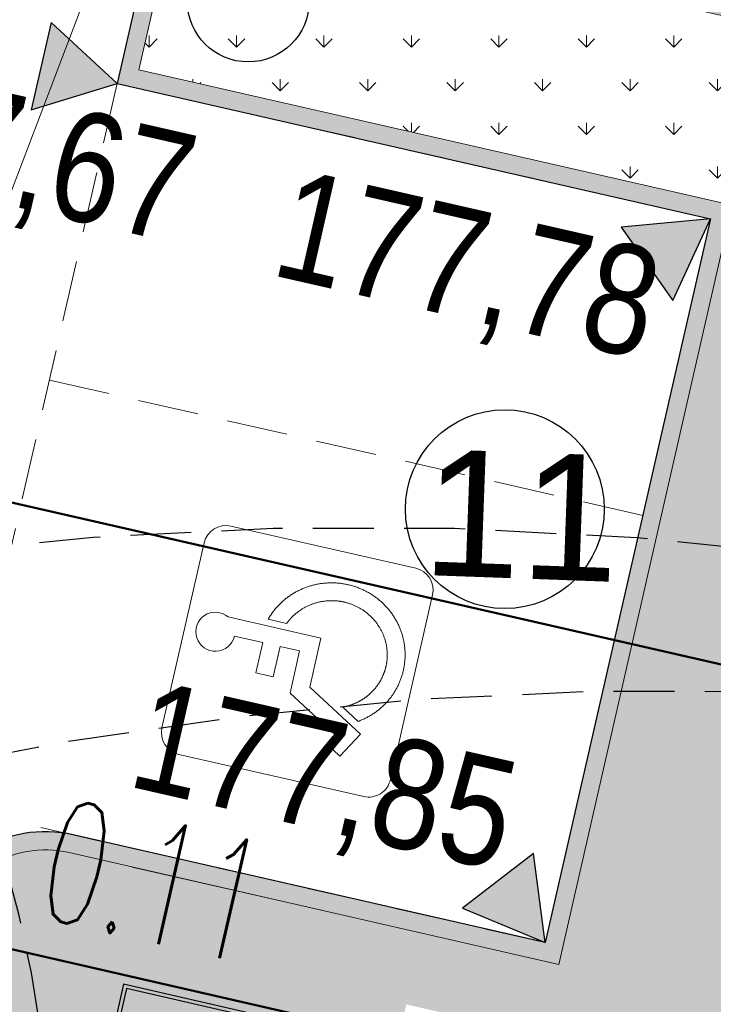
# Model space of a CAD drawing. Header units: metres. Extents: x 964 to 7125, y -212 to 9570.
# Tile 36 of 185: x 1678.5 to 1684.2, y 259.39 to 267.48. Entities that reach past the tile are written whole.
import ezdxf
from ezdxf import colors
from ezdxf.entities.mleader import LeaderData, LeaderLine
from ezdxf.enums import TextEntityAlignment as Align
from ezdxf.math import Vec2, Vec3

# ---------------------------------------------------------------- set-up
doc = ezdxf.new("R2010")
doc.units = ezdxf.units.M
for name, pattern in [('CIĄGłA', [0]), ('DASH', [0.75, 0.5, -0.25]), ('HIDDEN', [0.375, 0.25, -0.125])]:
    doc.linetypes.add(name, pattern=pattern)
for name, color, linetype, lineweight in [('- AGP-1_OPISY', 7, 'Continuous', 13), ('AGP1_HATCH', 7, 'Continuous', 5), ('AGP1_KRAWEZNIKI', 250, 'Continuous', 30), ('AGP1_KRAWEZNIKI GRUBOŚCI', 7, 'Continuous', 15), ('AGP1_KRAWEZNIKI NOWE', 7, 'Continuous', 30), ('AGP1_OPISY', 7, 'Continuous', 13), ('IS-KD-czysta', 92, 'Continuous', 50), ('IS-KD-opis', 96, 'Continuous', 30), ('IS-KD-opis-rzedne', 96, 'Continuous', 30), ('IS-W-armatura', 160, 'Continuous', 30), ('MIEJCA PARKINGOWE', 7, 'Continuous', 9)]:
    doc.layers.add(name, color=color, linetype=linetype, lineweight=lineweight)
doc.layers.add('ZP_strefy oddziaływania', color=8, linetype='HIDDEN')
doc.layers.add('zz-odwodnienie', color=5, linetype='Continuous')
doc.styles.add('ARIAL', font='arial.ttf')
doc.styles.add('IS-0.6', font='simplex.shx', dxfattribs={"width": 0.6})
doc.styles.get("Standard").update_dxf_attribs({"font": 'arial.ttf'})
pattern_1 = [(90, (-261.6057629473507, 0), (-0.3592102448, 0.3592102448), [0.09525, -0.6231704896]), (45, (-261.6057629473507, 0), (-0.3592102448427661, 0.3592102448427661), [0.09525, -0.41275]), (135, (-261.6057629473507, 0), (-0.3592102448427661, -0.3592102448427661), [0.09525, -0.41275])]

# ---------------------------------------------------------------- blocks, each defined once
blk = doc.blocks.new('d_rzędna')
at = {"layer": 'zz-odwodnienie'}
blk.add_hatch(color=0, dxfattribs=at).paths.add_polyline_path([(0, 0), (0.3686594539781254, 0.6385369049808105), (-0.3686594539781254, 0.6385369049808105)])
at = {"layer": 'zz-odwodnienie', "color": 0}
for p, q in [((-0.3686594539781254, 0.6385369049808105), (0, 0)), ((0.3686594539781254, 0.6385369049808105), (-0.3686594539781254, 0.6385369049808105)), ((-0.3686594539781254, 0.6385369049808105), (0, 0)), ((0.3686594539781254, 0.6385369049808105), (-0.3686594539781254, 0.6385369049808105)), ((0, 0), (0.3686594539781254, 0.6385369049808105)), ((0, 0), (0.3686594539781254, 0.6385369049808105))]:
    blk.add_line(p, q, dxfattribs=at)
blk = doc.blocks.new('A$C1568745C')
at = {"color": 0, "linetype": 'Continuous', "lineweight": -2}
for p, q in [((-4.656612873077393e-10, 1.000000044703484), (-0.3535534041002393, 0.6464466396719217)), ((4.656612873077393e-10, 0.5000000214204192), (-4.656612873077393e-10, 1.000000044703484)), ((-4.656612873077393e-10, 1.000000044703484), (0.3535534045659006, 0.6464466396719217))]:
    blk.add_line(p, q, dxfattribs=at)
blk.add_circle((0, 0), 0.5000000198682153, dxfattribs=at)
blk = doc.blocks.new('IS-opis-studni-P-0.6')
at = {"color": 0, "linetype": 'Continuous', "lineweight": 15, "transparency": 16777216}
blk.add_line((0, 0), (3.5, 0), dxfattribs=at)
at = {"color": 0, "linetype": 'Continuous', "lineweight": -2, "transparency": 16777216, "style": 'IS-0.6', "width": 0.6}
for p in [(1.75, 0.25), (1.75, -1.25), (1.75, -2.5)]:
    blk.add_attdef('000,00', text='', height=1, dxfattribs=at).set_placement(p, align=Align.CENTER)
blk.add_attdef('S0', text='', height=1.25, dxfattribs=at).set_placement((3.75, 0), align=Align.MIDDLE_LEFT)
blk = doc.blocks.new('_None', base_point=(2.5, 0))

msp = doc.modelspace()

# ---------------------------------------------------------------- hatches: boundary and pattern name
at = {"layer": 'AGP1_HATCH', "transparency": 33554625}
h = msp.add_hatch(dxfattribs=at)
h.set_pattern_fill('GRASS', color=8, scale=0.02)
h.set_pattern_definition(pattern_1)
edge = h.paths.add_edge_path()
edge.add_line((1656.421609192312, 281.1750997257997), (1656.12732490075, 280.1037389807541))
edge.add_arc((1693.613011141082, 442.3996465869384), 166.5687194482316, 256.9943948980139, 258.1500133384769)
edge.add_line((1659.408129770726, 279.380738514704), (1659.687923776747, 279.3204852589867))
edge.add_line((1659.687923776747, 279.3204852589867), (1659.805812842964, 279.8679188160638))
edge.add_line((1659.805812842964, 279.8679188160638), (1661.428610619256, 279.5184515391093))
edge.add_line((1661.428610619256, 279.5184515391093), (1661.310721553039, 278.9710179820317))
edge.add_line((1661.310721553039, 278.9710179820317), (1671.858992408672, 276.6994623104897))
edge.add_line((1671.858992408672, 276.6994623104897), (1672.890124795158, 277.4314030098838))
edge.add_line((1672.890124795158, 277.4314030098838), (1656.421609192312, 281.1750997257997))
edge = h.paths.add_edge_path()
edge.add_line((1672.890124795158, 277.4314030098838), (1671.858992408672, 276.6994623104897))
edge.add_line((1671.858992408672, 276.6994623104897), (1700.067020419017, 270.6249021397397))
edge.add_arc((1697.571881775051, 261.9819229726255), 8.995932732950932, -9.899978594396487, 73.89711847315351, ccw=False)
edge.add_line((1706.433859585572, 260.4352636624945), (1699.674548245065, 230.8202579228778))
edge.add_line((1699.674548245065, 230.8202579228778), (1699.038714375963, 230.9653696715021))
edge.add_line((1699.038714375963, 230.9653696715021), (1697.659528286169, 224.9226379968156))
edge.add_line((1697.659528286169, 224.9226379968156), (1693.427565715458, 225.8885363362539))
edge.add_line((1693.427565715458, 225.8885363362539), (1694.802276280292, 231.9116583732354))
edge.add_line((1694.802276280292, 231.9116583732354), (1691.417076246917, 230.9890328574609))
edge.add_line((1691.417076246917, 230.9890328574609), (1687.619809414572, 231.8557167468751))
edge.add_line((1687.619809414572, 231.8557167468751), (1687.208875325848, 230.0552605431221))
edge.add_line((1687.208875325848, 230.0552605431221), (1682.488514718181, 231.1293036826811))
edge.add_line((1682.488514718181, 231.1293036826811), (1682.900170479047, 232.9329218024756))
edge.add_line((1682.900170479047, 232.9329218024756), (1676.827230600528, 234.319002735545))
edge.add_line((1676.827230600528, 234.319002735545), (1675.092447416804, 235.4907377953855))
edge.add_arc((1674.59275734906, 234.8031445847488), 0.8499850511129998, 53.99321822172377, 167.1431079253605)
edge.add_line((1673.764082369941, 234.992280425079), (1672.473484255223, 229.3376865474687))
edge.add_line((1672.473484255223, 229.3376865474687), (1668.330036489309, 230.2833823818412))
edge.add_line((1668.330036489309, 230.2833823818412), (1668.697188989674, 231.8920150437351))
edge.add_line((1668.697188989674, 231.8920150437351), (1649.540477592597, 236.2643211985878))
edge.add_line((1649.540477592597, 236.2643211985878), (1649.540154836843, 236.2643948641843))
edge.add_line((1649.540154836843, 236.2643948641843), (1649.974062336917, 238.1655061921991))
edge.add_line((1649.974062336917, 238.1655061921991), (1646.074028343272, 239.0556455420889))
edge.add_line((1646.074028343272, 239.0556455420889), (1646.786081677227, 242.1754179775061))
edge.add_line((1646.786081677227, 242.1754179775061), (1651.996839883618, 262.8037986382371))
edge.add_arc((1649.233634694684, 263.5017936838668), 2.849999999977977, 345.8234528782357, 357.692915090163)
edge.add_line((1652.081324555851, 263.3870659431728), (1652.175551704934, 265.7259047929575))
edge.add_line((1652.175551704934, 265.7259047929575), (1643.651609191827, 234.6850997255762))
edge.add_line((1643.651609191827, 234.6850997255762), (1698.061609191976, 222.3150997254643))
edge.add_line((1698.061609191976, 222.3150997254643), (1709.121609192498, 269.1950997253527))
edge.add_line((1709.121609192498, 269.1950997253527), (1672.890124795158, 277.4314030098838))
at = {"layer": 'AGP1_HATCH', "transparency": 33554477}
h = msp.add_hatch(color=8, dxfattribs=at)
h.dxf.hatch_style = 1
h.paths.add_polyline_path([(1681.679460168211, 259.3846310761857), (1697.034582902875, 255.8799613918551), (1694.241082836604, 243.6407100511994), (1678.885967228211, 247.1454113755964)], flags=16)
edge = h.paths.add_edge_path(flags=16)
edge.add_line((1685.185346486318, 266.4311739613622), (1685.040709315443, 265.797470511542))
edge.add_line((1685.040709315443, 265.797470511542), (1679.483617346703, 267.0658272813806))
edge.add_line((1679.483617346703, 267.0658272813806), (1679.628254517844, 267.6995307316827))
edge.add_arc((1680.456943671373, 267.5103898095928), 0.8500000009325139, 77.14298656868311, 167.1429865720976, ccw=False)
edge.add_line((1680.646084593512, 268.3390789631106), (1684.545798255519, 267.449004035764))
edge.add_arc((1684.356657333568, 266.62031488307), 0.8500000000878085, -12.857013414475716, 77.14298656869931, ccw=False)
edge = h.paths.add_edge_path()
edge.add_line((1698.17639700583, 256.3886637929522), (1688.505109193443, 258.5960247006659))
edge.add_line((1688.505109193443, 258.5960247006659), (1688.983524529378, 260.6921210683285))
edge.add_line((1688.983524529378, 260.6921210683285), (1693.438948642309, 259.675210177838))
edge.add_line((1693.438948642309, 259.675210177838), (1694.663688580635, 265.0732275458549))
edge.add_arc((1694.414363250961, 264.1511328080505), 0.9552077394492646, 74.86959213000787, 168.3871311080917)
edge.add_line((1693.478708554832, 264.3434141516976), (1692.630909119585, 260.6289252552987))
edge.add_line((1692.630909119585, 260.6289252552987), (1684.441510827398, 262.4980825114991))
edge.add_line((1684.441510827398, 262.4980825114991), (1685.331585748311, 266.3977961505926))
edge.add_arc((1684.356657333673, 266.6203148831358), 1.000000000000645, 347.1429865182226, 437.1429865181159)
edge.add_line((1684.579176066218, 267.5952432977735), (1680.679462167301, 268.4853182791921))
edge.add_arc((1680.456943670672, 267.5103898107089), 1.000000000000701, 77.1430003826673, 167.1429865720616)
edge.add_line((1679.482015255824, 267.732908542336), (1679.304000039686, 266.9529658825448))
edge.add_line((1679.304000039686, 266.9529658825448), (1684.178626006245, 265.8403759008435))
edge.add_line((1684.178626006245, 265.8403759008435), (1682.821279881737, 259.8933084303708))
edge.add_line((1682.821279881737, 259.8933084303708), (1678.937735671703, 260.7796816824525))
edge.add_arc((1678.715134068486, 259.7827054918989), 1.021524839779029, 77.41362849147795, 166.3037866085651)
edge.add_line((1677.72265652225, 260.0245759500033), (1675.690284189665, 251.1200781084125))
edge.add_arc((1679.595507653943, 250.0981039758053), 4.03673152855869, 165.3349000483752, 256.6501541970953)
edge.add_line((1678.663441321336, 246.1704515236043), (1693.05116376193, 242.886582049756))
edge.add_arc((1693.490240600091, 244.8367181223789), 1.998954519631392, 257.3113330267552, 345.5301534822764)
edge.add_line((1695.425786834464, 244.3372384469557), (1698.17639700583, 256.3886637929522))
at = {"layer": 'AGP1_HATCH', "transparency": 33554625}
h = msp.add_hatch(dxfattribs=at)
h.set_pattern_fill('GRASS', color=8, scale=0.02)
h.set_pattern_definition(pattern_1)
h.paths.add_polyline_path([(1684.545798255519, 267.4490040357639), (1680.646084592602, 268.3390789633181, 0.4142135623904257), (1679.628254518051, 267.6995307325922), (1679.483617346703, 267.0658272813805), (1684.358259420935, 265.9532336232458), (1685.040709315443, 265.7974705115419), (1685.185346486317, 266.4311739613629, 0.4142135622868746)])

# ---------------------------------------------------------------- linework, layer by layer
at = {"layer": '- AGP-1_OPISY', "color": 8, "linetype": 'CIĄGłA', "lineweight": 0}
msp.add_lwpolyline([(1685.153570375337, 265.6178535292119), (1685.153570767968, 265.6178534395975), (1685.331585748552, 266.3977961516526, 0.4142135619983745), (1684.579176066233, 267.5952432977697), (1680.679462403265, 268.4853182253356, 0.4142135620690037), (1679.482015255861, 267.7329085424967), (1679.304000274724, 266.9529658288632), (1684.178644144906, 265.8403717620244)], format="xyb", dxfattribs=at)
msp.add_lwpolyline([(1679.483617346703, 267.0658272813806), (1685.040709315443, 265.7974705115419), (1685.185346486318, 266.4311739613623, 0.4142135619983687), (1684.545798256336, 267.4490040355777), (1680.646084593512, 268.3390789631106, 0.4142135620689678), (1679.628254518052, 267.6995307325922)], format="xyb", close=True, dxfattribs=at)
at = {"color": 8, "linetype": 'CIĄGłA', "lineweight": 0}
for points in [[(1681.01767315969, 260.3049887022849), (1679.461780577, 260.6601098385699)], [(1680.984295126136, 260.1587494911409), (1679.428402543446, 260.5138706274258)]]:
    msp.add_lwpolyline(points, dxfattribs=at)
at = {"color": 8}
for points in [[(1679.246918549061, 259.0630663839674), (1680.270593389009, 258.8294217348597), (1680.381852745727, 259.3168859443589), (1679.358177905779, 259.5505305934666)], [(1679.282841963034, 259.0856386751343), (1680.248021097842, 258.8653451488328), (1680.345929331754, 259.2943136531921), (1679.380750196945, 259.5146071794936)]]:
    msp.add_lwpolyline(points, close=True, dxfattribs=at)
at = {"layer": 'AGP1_KRAWEZNIKI', "color": 8, "lineweight": 9}
for p, q in [((1681.758018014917, 262.9692591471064), (1680.239180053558, 263.3159237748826)), ((1679.67304453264, 261.659183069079), (1680.019709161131, 263.1780210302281)), ((1681.895920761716, 262.7497882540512), (1681.549256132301, 261.2309502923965)), ((1680.215634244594, 262.5693159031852), (1680.978412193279, 262.395216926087)), ((1680.545427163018, 262.5504415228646), (1680.69710814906, 262.515821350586)), ((1680.267794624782, 262.4117141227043), (1680.500087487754, 262.3586948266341)), ((1680.500087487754, 262.3586948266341), (1680.442989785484, 262.1085332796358)), ((1680.978412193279, 262.395216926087), (1680.886648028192, 261.9931715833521)), ((1680.643036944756, 262.3260675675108), (1680.585939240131, 262.0759060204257)), ((1680.643036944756, 262.3260675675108), (1680.803855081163, 262.289361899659)), ((1680.803855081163, 262.289361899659), (1680.724861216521, 261.9432669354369)), ((1680.442989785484, 262.1085332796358), (1680.585939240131, 262.0759060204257)), ((1681.095934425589, 261.5989614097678), (1680.724861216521, 261.9432669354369)), ((1680.886648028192, 261.9931715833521), (1681.303149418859, 261.606714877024)), ((1681.15903214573, 261.8279452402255), (1681.284988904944, 261.7110744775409)), ((1681.303149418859, 261.606714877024), (1681.134853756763, 261.4253352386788)), ((1681.027369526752, 261.5250660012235), (1681.095934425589, 261.5989614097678)), ((1681.134853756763, 261.4253352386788), (1681.027369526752, 261.5250660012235)), ((1681.329785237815, 261.0930475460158), (1679.81094727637, 261.4397121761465))]:
    msp.add_line(p, q, dxfattribs=at)
at = {"layer": 'AGP1_KRAWEZNIKI', "color": 8, "lineweight": 9, "elevation": -0.002315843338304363}
for points in [[(1680.545427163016, 262.5504415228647), (1680.54935716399, 262.5572422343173), (1680.553379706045, 262.5639903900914), (1680.557494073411, 262.5706847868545), (1680.56169953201, 262.5773242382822), (1680.565995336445, 262.5839075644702), (1680.570380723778, 262.590433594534), (1680.574854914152, 262.5969011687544), (1680.579417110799, 262.6033091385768), (1680.584066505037, 262.6096563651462), (1680.588802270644, 262.6159417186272), (1680.593623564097, 262.6221640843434), (1680.598529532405, 262.6283223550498), (1680.603519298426, 262.6344154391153), (1680.608591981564, 262.640442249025), (1680.61374667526, 262.6464017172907), (1680.618982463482, 262.6522927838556), (1680.624298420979, 262.6581144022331), (1680.629693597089, 262.6638655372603), (1680.635167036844, 262.6695451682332), (1680.640717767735, 262.6751522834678), (1680.646344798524, 262.6806858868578), (1680.652047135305, 262.6861449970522), (1680.657823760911, 262.691528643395), (1680.663673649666, 262.6968358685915), (1680.669595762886, 262.7020657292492), (1680.675589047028, 262.7072172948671), (1680.68165243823, 262.7122896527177), (1680.687784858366, 262.717281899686), (1680.693985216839, 262.722193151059), (1680.70025241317, 262.7270225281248), (1680.706585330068, 262.7317691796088), (1680.712982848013, 262.7364322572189), (1680.719443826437, 262.7410109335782), (1680.725967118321, 262.7455043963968), (1680.732551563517, 262.7499118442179), (1680.739195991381, 262.7542324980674), (1680.74589922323, 262.7584655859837), (1680.752660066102, 262.7626103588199), (1680.759477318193, 262.7666660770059), (1680.766349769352, 262.7706320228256), (1680.773276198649, 262.7745074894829), (1680.780255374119, 262.7782917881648), (1680.787286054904, 262.7819842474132), (1680.794366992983, 262.7855842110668), (1680.801496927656, 262.789091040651), (1680.808674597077, 262.7925041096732), (1680.815898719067, 262.7958228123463), (1680.823168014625, 262.7990465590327), (1680.830481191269, 262.8021747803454), (1680.837836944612, 262.8052069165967), (1680.845233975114, 262.8081424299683), (1680.852670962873, 262.8109807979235), (1680.860146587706, 262.8137215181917), (1680.867659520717, 262.8163641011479), (1680.875208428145, 262.8189080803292), (1680.882791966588, 262.821353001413), (1680.890408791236, 262.823698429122), (1680.898057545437, 262.8259439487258), (1680.905736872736, 262.8280891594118), (1680.913445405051, 262.8301336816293), (1680.921181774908, 262.8320771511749), (1680.928944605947, 262.8339192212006), (1680.936732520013, 262.8356595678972), (1680.944544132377, 262.8372978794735), (1680.952378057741, 262.8388338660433), (1680.960232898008, 262.8402672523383), (1680.968107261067, 262.8415977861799), (1680.97599974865, 262.8428252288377), (1680.983908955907, 262.8439493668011), (1680.991833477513, 262.844969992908), (1680.999771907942, 262.8458869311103), (1681.007722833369, 262.8467000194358), (1681.015684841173, 262.8474091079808), (1681.023656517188, 262.84801407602), (1681.031636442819, 262.8485148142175), (1681.039623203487, 262.8489112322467), (1681.047615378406, 262.8492032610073), (1681.055611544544, 262.8493908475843), (1681.063610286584, 262.8494739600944), (1681.071610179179, 262.8494525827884), (1681.079609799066, 262.8493267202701), (1681.087607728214, 262.8490963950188), (1681.095602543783, 262.8487616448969), (1681.103592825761, 262.8483225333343), (1681.111577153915, 262.8477791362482), (1681.119554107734, 262.847131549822), (1681.127522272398, 262.8463798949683), (1681.1354802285, 262.8455242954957), (1681.143426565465, 262.844564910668), (1681.151359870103, 262.8435019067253), (1681.159278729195, 262.8423354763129), (1681.167181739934, 262.8410658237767), (1681.175067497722, 262.8396931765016), (1681.182934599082, 262.8382177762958), (1681.190781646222, 262.8366398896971), (1681.198607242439, 262.8349597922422), (1681.206410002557, 262.8331777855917), (1681.214188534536, 262.8312941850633), (1681.221941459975, 262.8293093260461), (1681.229667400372, 262.8272235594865), (1681.237364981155, 262.8250372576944), (1681.245032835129, 262.822750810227), (1681.252669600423, 262.8203646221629), (1681.260273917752, 262.8178791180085), (1681.26784443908, 262.8152947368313), (1681.275379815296, 262.8126119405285), (1681.28287871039, 262.8098312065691), (1681.290339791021, 262.806953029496), (1681.297761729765, 262.8039779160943), (1681.30514320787, 262.8009064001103), (1681.312482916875, 262.7977390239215), (1681.319779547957, 262.794476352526), (1681.327031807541, 262.7911189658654), (1681.334238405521, 262.7876674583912), (1681.341398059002, 262.7841224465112), (1681.348509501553, 262.780484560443), (1681.355571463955, 262.7767544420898), (1681.362582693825, 262.7729327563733), (1681.369541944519, 262.7690201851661), (1681.376447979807, 262.7650174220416), (1681.383299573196, 262.7609251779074), (1681.390095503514, 262.7567441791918), (1681.396834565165, 262.7524751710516), (1681.403515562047, 262.7481189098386), (1681.410137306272, 262.7436761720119), (1681.416698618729, 262.7391477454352), (1681.423198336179, 262.7345344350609), (1681.429635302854, 262.7298370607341), (1681.436008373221, 262.7250564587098), (1681.442316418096, 262.7201934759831), (1681.448558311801, 262.715248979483), (1681.454732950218, 262.710223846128), (1681.460839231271, 262.7051189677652), (1681.466876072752, 262.6999352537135), (1681.472842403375, 262.6946736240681), (1681.478737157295, 262.6893350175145), (1681.484559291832, 262.6839203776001), (1681.490307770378, 262.6784306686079), (1681.495981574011, 262.6728668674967), (1681.501579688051, 262.6672299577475), (1681.507101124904, 262.6615209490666), (1681.51254489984, 262.655740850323), (1681.517910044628, 262.649890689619), (1681.523195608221, 262.643971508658), (1681.528400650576, 262.6379843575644), (1681.533524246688, 262.6319303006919), (1681.538565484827, 262.6258104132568), (1681.543523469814, 262.619625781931), (1681.548397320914, 262.6133775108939), (1681.553186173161, 262.6070667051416), (1681.557889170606, 262.600694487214), (1681.562505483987, 262.5942619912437), (1681.567034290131, 262.5877703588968), (1681.571474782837, 262.5812207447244), (1681.575826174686, 262.5746143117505), (1681.580087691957, 262.5679522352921), (1681.584258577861, 262.5612356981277), (1681.588338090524, 262.5544658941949), (1681.592325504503, 262.5476440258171), (1681.596220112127, 262.5407713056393), (1681.600021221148, 262.5338489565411), (1681.603728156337, 262.5268782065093), (1681.607340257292, 262.5198602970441), (1681.610856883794, 262.5127964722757), (1681.614277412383, 262.5056879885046), (1681.617601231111, 262.4985361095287), (1681.620827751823, 262.4913421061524), (1681.623956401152, 262.4841072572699), (1681.626986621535, 262.4768328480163), (1681.629917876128, 262.4695201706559), (1681.632749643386, 262.4621705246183), (1681.635481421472, 262.4547852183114), (1681.638112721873, 262.4473655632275), (1681.640643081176, 262.4399128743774), (1681.643072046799, 262.4324284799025), (1681.645399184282, 262.4249137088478), (1681.647624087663, 262.4173698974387), (1681.649746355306, 262.4097983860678), (1681.651765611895, 262.4022005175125), (1681.653681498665, 262.3945776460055), (1681.6554936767, 262.3869311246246), (1681.65720182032, 262.3792623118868), (1681.658805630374, 262.3715725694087), (1681.660304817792, 262.3638632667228), (1681.661699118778, 262.3561357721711), (1681.662988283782, 262.3483914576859), (1681.664172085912, 262.3406317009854), (1681.665250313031, 262.3328578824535), (1681.666222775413, 262.3250713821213), (1681.667089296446, 262.3172735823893), (1681.667849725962, 262.3094658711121), (1681.668503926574, 262.3016496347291), (1681.669051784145, 262.2938262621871), (1681.669493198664, 262.2859971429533), (1681.669828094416, 262.2781636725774), (1681.670056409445, 262.2703272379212), (1681.67017810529, 262.2624892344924), (1681.670193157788, 262.2546510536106), (1681.670101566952, 262.2468140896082), (1681.669903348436, 262.2389797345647), (1681.669598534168, 262.2311493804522), (1681.669187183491, 262.2233244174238), (1681.668669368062, 262.2155062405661), (1681.668045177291, 262.2076962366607), (1681.667314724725, 262.199895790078), (1681.666478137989, 262.1921062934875), (1681.6655355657, 262.1843291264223), (1681.664487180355, 262.1765656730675), (1681.663333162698, 262.1688173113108), (1681.662073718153, 262.1610854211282), (1681.66070907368, 262.1533713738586), (1681.659239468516, 262.1456765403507), (1681.657665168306, 262.1380022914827), (1681.655986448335, 262.1303499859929), (1681.654203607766, 262.1227209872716), (1681.652316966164, 262.1151166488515), (1681.650326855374, 262.1075383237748), (1681.648233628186, 262.0999873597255), (1681.646037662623, 262.0924650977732), (1681.643739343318, 262.0849728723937), (1681.64133908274, 262.0775120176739), (1681.638837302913, 262.0700838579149), (1681.636234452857, 262.0626897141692), (1681.633530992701, 262.0553309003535), (1681.630727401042, 262.0480087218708), (1681.627824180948, 262.0407244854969), (1681.624821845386, 262.0334794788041), (1681.62172092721, 262.0262749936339), (1681.61852197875, 262.0191123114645), (1681.615225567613, 262.0119927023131), (1681.611832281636, 262.0049174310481), (1681.608342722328, 261.9978877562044), (1681.604757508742, 261.990904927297), (1681.601077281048, 261.9839701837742), (1681.59730268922, 261.9770847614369), (1681.593434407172, 261.9702498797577), (1681.589473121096, 261.9634667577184), (1681.585419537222, 261.9567365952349), (1681.581274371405, 261.9500605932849), (1681.57703836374, 261.9434399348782), (1681.572712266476, 261.9368757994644), (1681.568296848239, 261.9303693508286), (1681.563792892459, 261.9239217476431), (1681.559201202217, 261.9175341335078), (1681.55452258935, 261.9112076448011), (1681.549757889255, 261.9049434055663), (1681.544907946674, 261.8987425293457), (1681.539973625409, 261.8926061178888), (1681.534955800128, 261.8865352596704), (1681.529855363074, 261.8805310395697), (1681.524673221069, 261.8745945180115), (1681.519410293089, 261.8687267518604), (1681.51406751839, 261.8629287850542), (1681.50864584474, 261.8572016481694), (1681.503146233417, 261.8515463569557), (1681.497569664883, 261.8459639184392), (1681.491917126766, 261.8404553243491), (1681.48618962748, 261.8350215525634), (1681.480388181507, 261.8296635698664), (1681.474513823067, 261.8243823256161), (1681.468567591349, 261.8191787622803), (1681.462550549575, 261.8140538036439), (1681.456463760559, 261.8090083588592), (1681.450308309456, 261.8040433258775), (1681.444085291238, 261.7991595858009), (1681.437795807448, 261.7943580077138), (1681.431440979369, 261.7896394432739), (1681.425021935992, 261.7850047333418), (1681.418539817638, 261.7804546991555), (1681.411995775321, 261.7759901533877), (1681.405390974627, 261.7716118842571), (1681.398726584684, 261.7673206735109), (1681.392003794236, 261.7631172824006), (1681.385223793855, 261.7590024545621), (1681.378387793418, 261.7549769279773), (1681.371497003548, 261.7510414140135), (1681.364552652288, 261.7471966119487), (1681.357555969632, 261.7434432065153), (1681.350508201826, 261.7397818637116), (1681.343410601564, 261.7362132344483), (1681.336264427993, 261.7327379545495), (1681.329070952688, 261.7293566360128), (1681.321831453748, 261.7260698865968), (1681.314547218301, 261.7228782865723), (1681.307219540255, 261.7197824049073), (1681.299849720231, 261.7167827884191), (1681.292439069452, 261.7138799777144), (1681.284988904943, 261.711074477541)], [(1680.697108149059, 262.515821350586), (1680.70096847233, 262.52113499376), (1680.70491628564, 262.5264008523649), (1680.708950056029, 262.5316156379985), (1680.71306826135, 262.5367760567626), (1680.717274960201, 262.5418857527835), (1680.721575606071, 262.5469505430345), (1680.72596818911, 262.5519672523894), (1680.730450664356, 262.5569326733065), (1680.735020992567, 262.561843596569), (1680.73967713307, 262.5666968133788), (1680.744417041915, 262.5714891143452), (1680.749238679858, 262.5762172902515), (1680.75414000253, 262.5808781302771), (1680.759118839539, 262.5854689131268), (1680.764173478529, 262.5899883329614), (1680.769302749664, 262.5944351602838), (1680.774505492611, 262.5988081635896), (1680.779780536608, 262.6031061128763), (1680.785126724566, 262.6073277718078), (1680.790542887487, 262.6114719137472), (1680.79602786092, 262.6155373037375), (1680.80158048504, 262.6195227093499), (1680.807198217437, 262.6234259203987), (1680.812877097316, 262.6272441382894), (1680.818615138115, 262.6309763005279), (1680.824410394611, 262.6346213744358), (1680.83026091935, 262.6381783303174), (1680.836164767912, 262.6416461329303), (1680.842119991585, 262.6450237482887), (1680.84812464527, 262.6483101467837), (1680.854176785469, 262.6515042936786), (1680.860274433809, 262.6546051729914), (1680.866415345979, 262.6576120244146), (1680.872597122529, 262.6605242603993), (1680.878817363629, 262.6633412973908), (1680.885073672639, 262.6660625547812), (1680.891363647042, 262.6686874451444), (1680.897684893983, 262.6712153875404), (1680.904035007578, 262.6736457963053), (1680.910411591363, 262.6759780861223), (1680.916811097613, 262.6782115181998), (1680.923229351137, 262.6803456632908), (1680.929665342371, 262.682380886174), (1680.93611817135, 262.6843175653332), (1680.942586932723, 262.6861560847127), (1680.949070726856, 262.6878968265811), (1680.955568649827, 262.6895401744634), (1680.962079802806, 262.6910865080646), (1680.968603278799, 262.6925362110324), (1680.975137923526, 262.6938890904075), (1680.981679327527, 262.695144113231), (1680.988220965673, 262.6963016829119), (1680.99475628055, 262.6973622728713), (1681.001278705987, 262.6983263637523), (1681.007781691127, 262.6991944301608), (1681.014258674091, 262.6999669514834), (1681.02070309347, 262.7006444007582), (1681.027108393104, 262.7012272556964), (1681.033488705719, 262.7017177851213), (1681.039893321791, 262.7021210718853), (1681.046311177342, 262.7024367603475), (1681.052727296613, 262.7026641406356), (1681.059126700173, 262.7028025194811), (1681.065495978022, 262.7028523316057), (1681.071825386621, 262.7028156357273), (1681.078105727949, 262.7026945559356), (1681.084327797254, 262.7024912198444), (1681.090507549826, 262.7022060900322), (1681.096705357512, 262.7018367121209), (1681.102889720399, 262.7013867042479), (1681.109022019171, 262.7008601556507), (1681.112056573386, 262.7005694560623), (1681.115063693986, 262.700261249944), (1681.121004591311, 262.6995963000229), (1681.126907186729, 262.6988586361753), (1681.129867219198, 262.6984587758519), (1681.13284539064, 262.6980362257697), (1681.13585094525, 262.6975894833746), (1681.138893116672, 262.6971170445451), (1681.141977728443, 262.6966179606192), (1681.145037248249, 262.6961032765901), (1681.148049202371, 262.695576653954), (1681.151022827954, 262.6950365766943), (1681.156892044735, 262.6939100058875), (1681.162718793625, 262.6927114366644), (1681.16563933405, 262.6920813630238), (1681.168576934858, 262.6914286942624), (1681.171536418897, 262.6907510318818), (1681.174514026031, 262.6900484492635), (1681.18050465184, 262.6885727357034), (1681.186510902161, 262.6870099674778), (1681.192494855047, 262.6853685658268), (1681.198439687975, 262.6836513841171), (1681.204410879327, 262.6818395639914), (1681.210408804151, 262.6799314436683), (1681.216424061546, 262.6779279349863), (1681.222447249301, 262.6758299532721), (1681.228467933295, 262.6736390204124), (1681.23447267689, 262.6713597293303), (1681.240447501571, 262.6689975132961), (1681.246378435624, 262.6665578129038), (1681.252263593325, 262.6640407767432), (1681.258152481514, 262.6614238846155), (1681.264046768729, 262.6587052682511), (1681.269940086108, 262.6558865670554), (1681.275826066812, 262.652969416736), (1681.281698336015, 262.6499554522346), (1681.28755052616, 262.6468463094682), (1681.293376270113, 262.6436436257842), (1681.299169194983, 262.6403490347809), (1681.304923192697, 262.6369643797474), (1681.310635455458, 262.6334918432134), (1681.316305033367, 262.6299316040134), (1681.321930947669, 262.6262835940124), (1681.327512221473, 262.6225477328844), (1681.333047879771, 262.6187239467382), (1681.338536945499, 262.6148121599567), (1681.343978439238, 262.6108122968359), (1681.349371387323, 262.6067242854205), (1681.354714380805, 262.6025482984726), (1681.360003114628, 262.5982864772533), (1681.365235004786, 262.5939403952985), (1681.370407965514, 262.5895113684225), (1681.375519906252, 262.5850007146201), (1681.380568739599, 262.5804097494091), (1681.385552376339, 262.5757397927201), (1681.390468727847, 262.5709921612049), (1681.395315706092, 262.566168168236), (1681.400091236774, 262.5612691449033), (1681.404793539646, 262.5562965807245), (1681.40942108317, 262.5512520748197), (1681.413972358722, 262.5461372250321), (1681.418445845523, 262.5409536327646), (1681.422840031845, 262.535702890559), (1681.427153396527, 262.5303866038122), (1681.431384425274, 262.5250063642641), (1681.435531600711, 262.5195637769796), (1681.439593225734, 262.514060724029), (1681.443566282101, 262.50850153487), (1681.447449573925, 262.5028884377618), (1681.451242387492, 262.4972229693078), (1681.454944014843, 262.4915066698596), (1681.458553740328, 262.4857410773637), (1681.46207085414, 262.4799277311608), (1681.465494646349, 262.4740681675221), (1681.468824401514, 262.4681639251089), (1681.472059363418, 262.4622165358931), (1681.475198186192, 262.4562280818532), (1681.478239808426, 262.4502020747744), (1681.481183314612, 262.4441422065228), (1681.484027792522, 262.4380521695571), (1681.486772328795, 262.431935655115), (1681.489416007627, 262.4257963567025), (1681.49195791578, 262.4196379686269), (1681.494397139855, 262.4134641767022), (1681.496733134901, 262.4072777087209), (1681.498970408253, 262.4010683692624), (1681.501110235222, 262.3948352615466), (1681.503152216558, 262.3885819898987), (1681.50509595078, 262.3823121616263), (1681.506941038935, 262.3760293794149), (1681.508687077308, 262.3697372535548), (1681.510333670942, 262.3634393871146), (1681.511880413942, 262.3571393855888), (1681.513326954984, 262.3508408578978), (1681.514674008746, 262.3445467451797), (1681.515922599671, 262.3382584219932), (1681.517073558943, 262.331977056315), (1681.51812772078, 262.3257038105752), (1681.519085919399, 262.319439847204), (1681.519948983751, 262.3131863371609), (1681.520717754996, 262.3069444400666), (1681.521393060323, 262.3007153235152), (1681.521975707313, 262.2945003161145), (1681.522465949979, 262.2883045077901), (1681.522864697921, 262.2821308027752), (1681.523173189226, 262.2759804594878), (1681.523392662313, 262.2698547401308), (1681.523524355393, 262.263754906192), (1681.523569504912, 262.2576822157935), (1681.523529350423, 262.2516379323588), (1681.523405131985, 262.2456233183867), (1681.523198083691, 262.2396396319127), (1681.52290944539, 262.2336881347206), (1681.522540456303, 262.2277700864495), (1681.522092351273, 262.2218867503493), (1681.521566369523, 262.2160393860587), (1681.520963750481, 262.2102292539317), (1681.520285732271, 262.2044576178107), (1681.519533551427, 262.1987257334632), (1681.518708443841, 262.1930348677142), (1681.518268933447, 262.1902052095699), (1681.518042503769, 262.1887943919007), (1681.517985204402, 262.188442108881), (1681.517921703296, 262.1880538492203), (1681.517786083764, 262.1872321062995), (1681.51722638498, 262.1839413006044), (1681.516639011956, 262.1806445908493), (1681.516023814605, 262.1773422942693), (1681.515380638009, 262.1740347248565), (1681.514709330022, 262.1707221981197), (1681.514009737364, 262.1674050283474), (1681.513281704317, 262.1640835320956), (1681.512525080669, 262.1607580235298), (1681.511739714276, 262.1574288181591), (1681.510925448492, 262.1540962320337), (1681.510082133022, 262.1507605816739), (1681.509209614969, 262.1474221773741), (1681.508307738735, 262.1440813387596), (1681.507376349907, 262.1407383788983), (1681.506415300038, 262.1373936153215), (1681.505424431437, 262.1340473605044), (1681.504403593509, 262.1306999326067), (1681.503352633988, 262.1273516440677), (1681.502271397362, 262.1240028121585), (1681.501159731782, 262.1206537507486), (1681.500017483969, 262.1173047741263), (1681.498844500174, 262.1139562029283), (1681.497640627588, 262.1106083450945), (1681.496405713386, 262.1072615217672), (1681.495139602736, 262.103916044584), (1681.493842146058, 262.1005722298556), (1681.492513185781, 262.097230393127), (1681.491152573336, 262.0938908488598), (1681.489760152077, 262.0905539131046), (1681.488335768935, 262.0872199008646), (1681.486879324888, 262.0838892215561), (1681.485391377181, 262.0805634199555), (1681.483872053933, 262.0772431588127), (1681.482321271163, 262.0739287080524), (1681.48073894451, 262.0706203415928), (1681.479124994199, 262.0673183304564), (1681.477479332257, 262.0640229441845), (1681.47580188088, 262.0607344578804), (1681.474092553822, 262.0574531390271), (1681.472351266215, 262.0541792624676), (1681.470577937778, 262.0509131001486), (1681.468772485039, 262.0476549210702), (1681.466934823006, 262.0444049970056), (1681.465064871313, 262.0411636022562), (1681.463162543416, 262.0379310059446), (1681.461227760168, 262.0347074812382), (1681.459260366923, 262.0314933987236), (1681.457260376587, 262.0282894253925), (1681.455228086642, 262.0250962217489), (1681.453163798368, 262.0219144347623), (1681.451067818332, 262.0187447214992), (1681.4489404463, 262.0155877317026), (1681.446781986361, 262.0124441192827), (1681.444592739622, 262.009314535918), (1681.442373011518, 262.0061996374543), (1681.440123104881, 262.003100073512), (1681.437843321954, 262.0000164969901), (1681.435533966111, 261.9969495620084), (1681.433195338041, 261.9938999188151), (1681.430827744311, 261.990868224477), (1681.428431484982, 261.9878551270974), (1681.426006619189, 261.9848609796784), (1681.423550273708, 261.9818824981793), (1681.421061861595, 261.9789191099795), (1681.418541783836, 261.9759714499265), (1681.415990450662, 261.9730401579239), (1681.413408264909, 261.9701258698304), (1681.410795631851, 261.9672292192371), (1681.408152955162, 261.9643508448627), (1681.405480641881, 261.9614913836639), (1681.402779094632, 261.9586514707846), (1681.400048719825, 261.9558317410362), (1681.397289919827, 261.9530328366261), (1681.394503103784, 261.9502553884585), (1681.391688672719, 261.9475000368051), (1681.388847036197, 261.9447674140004), (1681.38597859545, 261.9420581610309), (1681.383083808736, 261.9393727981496), (1681.380163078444, 261.9367115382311), (1681.377216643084, 261.9340746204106), (1681.374244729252, 261.9314622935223), (1681.371247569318, 261.9288747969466), (1681.368225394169, 261.9263123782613), (1681.365178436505, 261.9237752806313), (1681.362106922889, 261.921263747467), (1681.359011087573, 261.9187780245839), (1681.355891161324, 261.9163183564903), (1681.352747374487, 261.9138849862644), (1681.349579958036, 261.9114781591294), (1681.346389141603, 261.9090981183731), (1681.343175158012, 261.9067451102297), (1681.339938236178, 261.9044193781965), (1681.33667867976, 261.9021212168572), (1681.333397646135, 261.8998515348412), (1681.330095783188, 261.8976107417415), (1681.326773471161, 261.8953990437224), (1681.323431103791, 261.8932166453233), (1681.320069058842, 261.8910637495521), (1681.316687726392, 261.88894056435), (1681.313287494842, 261.8868472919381), (1681.309868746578, 261.8847841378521), (1681.306431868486, 261.8827513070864), (1681.30297724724, 261.8807490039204), (1681.29950526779, 261.8787774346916), (1681.296016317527, 261.8768368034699), (1681.292510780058, 261.8749273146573), (1681.288989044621, 261.8730491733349), (1681.285451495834, 261.8712025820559), (1681.281898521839, 261.8693877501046), (1681.278330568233, 261.8676048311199), (1681.274748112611, 261.8658539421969), (1681.271151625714, 261.8641352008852), (1681.267541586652, 261.8624487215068), (1681.263918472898, 261.8607946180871), (1681.260282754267, 261.8591730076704), (1681.256634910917, 261.8575840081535), (1681.252975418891, 261.8560277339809), (1681.249304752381, 261.8545042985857), (1681.245623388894, 261.8530138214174), (1681.241931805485, 261.8515564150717), (1681.238230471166, 261.8501321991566), (1681.234519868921, 261.8487412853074), (1681.230800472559, 261.8473837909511), (1681.227072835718, 261.8460598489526), (1681.223338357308, 261.844769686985), (1681.21959753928, 261.8435132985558), (1681.215850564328, 261.8422906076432), (1681.212097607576, 261.8411015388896), (1681.208338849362, 261.8399460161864), (1681.204574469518, 261.8388239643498), (1681.200804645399, 261.8377353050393), (1681.197029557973, 261.8366799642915), (1681.193249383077, 261.8356578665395), (1681.189464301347, 261.8346689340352), (1681.185674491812, 261.8337130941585), (1681.181880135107, 261.8327902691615), (1681.178081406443, 261.8319003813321), (1681.174278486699, 261.8310433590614), (1681.170471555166, 261.8302191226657), (1681.166660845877, 261.829427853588), (1681.16284727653, 261.828669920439), (1681.159032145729, 261.8279452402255)]]:
    msp.add_lwpolyline(points, dxfattribs=at)
at = {"layer": 'AGP1_KRAWEZNIKI', "color": 8, "lineweight": 9}
for centre, radius, start, end in [((1680.198395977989, 263.137236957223), 0.1832820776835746, 77.14286502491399, 167.1428650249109), ((1681.717233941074, 262.7905723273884), 0.1832820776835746, 347.1428654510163, 77.14286545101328), ((1680.111443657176, 262.4474001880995), 0.1603718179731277, 49.48241558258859, 347.1428654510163), ((1679.851731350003, 261.6183989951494), 0.1832820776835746, 167.1428654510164, 257.1428654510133), ((1681.370569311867, 261.2717343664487), 0.1832820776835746, 257.1428654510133, 347.1428654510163)]:
    msp.add_arc(centre, radius, start, end, dxfattribs=at)
at = {"layer": 'AGP1_KRAWEZNIKI GRUBOŚCI', "color": 8}
for points in [[(1685.040709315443, 265.7974705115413), (1685.185346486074, 266.4311739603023, 0.4142135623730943), (1684.545798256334, 267.4490040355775), (1680.64608459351, 268.3390789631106, 0.4142135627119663), (1679.62825451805, 267.6995307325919), (1679.483617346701, 267.06582728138), (1685.040709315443, 265.7974705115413)], [(1684.324881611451, 265.8069943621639), (1682.934139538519, 259.7136917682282), (1678.910928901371, 260.6319537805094, 0.4238907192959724), (1677.85943432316, 259.9497425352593), (1677.853060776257, 259.9218179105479), (1675.835990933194, 251.0843671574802, 0.4211120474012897), (1678.697450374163, 246.3165467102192), (1693.084322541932, 243.0328713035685, 0.4047774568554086), (1695.280026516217, 244.3727146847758), (1697.996780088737, 256.2758019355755), (1688.325492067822, 258.4831630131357), (1688.870557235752, 260.8717622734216), (1693.325981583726, 259.8548513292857), (1694.48922288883, 264.9509096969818, 0.3754874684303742), (1693.625102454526, 264.3107138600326), (1692.743770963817, 260.4493080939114), (1688.941549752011, 261.3171312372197)]]:
    msp.add_lwpolyline(points, format="xyb", dxfattribs=at)
at = {"layer": 'AGP1_KRAWEZNIKI NOWE', "color": 8, "linetype": 'CIĄGłA'}
for p, q in [((1679.482015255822, 267.7329085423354), (1679.30400027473, 266.952965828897)), ((1679.30400027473, 266.952965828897), (1684.178642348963, 265.840372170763)), ((1684.178642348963, 265.840372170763), (1682.82127808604, 259.8933088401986)), ((1682.82127808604, 259.8933088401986), (1678.944442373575, 260.778162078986))]:
    msp.add_line(p, q, dxfattribs=at)
msp.add_arc((1678.71523675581, 259.7821330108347), 1.02206121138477, 77.04073791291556, 168.7833493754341, dxfattribs=at)
at = {"layer": 'AGP1_OPISY', "color": 8, "linetype": 'Continuous', "lineweight": 30}
msp.add_circle((1682.489164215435, 263.4547843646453), 0.8166577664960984, dxfattribs=at)
at = {"layer": 'IS-KD-czysta', "color": 8, "ltscale": 2}
for p, q in [((1695.156086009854, 259.6935730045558), (1677.539129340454, 263.7144860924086)), ((1676.742512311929, 260.2242425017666), (1681.553784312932, 259.1261124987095))]:
    msp.add_line(p, q, dxfattribs=at)
at = {"layer": 'MIEJCA PARKINGOWE', "color": 8, "linetype": 'DASH', "lineweight": 0}
for points in [[(1682.821263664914, 259.8933121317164), (1684.178644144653, 265.8403717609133), (1679.304005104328, 266.9529787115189), (1677.946624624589, 261.005919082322)], [(1678.747701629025, 264.5156591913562), (1683.62234066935, 263.4030522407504)], [(1677.946624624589, 261.005919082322), (1682.821263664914, 259.8933121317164)]]:
    msp.add_lwpolyline(points, dxfattribs=at)
at = {"layer": 'ZP_strefy oddziaływania', "color": 8, "ltscale": 2}
for points in [[(1660.321802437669, 264.8110650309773), (1660.729691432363, 265.2510952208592, -0.414213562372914), (1674.861677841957, 265.7867818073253), (1675.571088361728, 265.1291888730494, -0.4142135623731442), (1676.106774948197, 250.9972024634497), (1675.698885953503, 250.5571722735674, -0.4142135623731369), (1661.566899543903, 250.0214856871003), (1660.857489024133, 250.6790786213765, -0.4142135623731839)], [(1717.150832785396, 222.9354654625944), (1717.607088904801, 224.9073697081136, 0.414213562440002), (1695.141948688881, 260.8978889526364), (1688.103877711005, 262.52634680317, 0.4142135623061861), (1652.113358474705, 240.0612065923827), (1651.657102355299, 238.0893023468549, 0.4142135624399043), (1674.12224257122, 202.0987831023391), (1681.160313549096, 200.4703252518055, 0.4142135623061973)]]:
    msp.add_lwpolyline(points, format="xyb", close=True, dxfattribs=at)
at = {"layer": 'ZP_strefy oddziaływania', "color": 8, "ltscale": 2, "elevation": -5.00880708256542e-06}
msp.add_lwpolyline([(1692.136947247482, 260.8568644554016), (1690.577061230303, 261.2128910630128, 0.4142135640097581), (1654.653694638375, 238.6405242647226), (1654.509058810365, 238.006820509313, 0.4142135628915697), (1677.081425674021, 202.0834540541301), (1678.641311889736, 201.7274273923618, 0.4142135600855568), (1714.564678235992, 224.2997940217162), (1714.709314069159, 224.9334977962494, 0.4142135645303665)], format="xyb", close=True, dxfattribs=at)

# ---------------------------------------------------------------- block references
at = {"layer": 'IS-W-armatura', "color": 8, "rotation": 45.00000000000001}
msp.add_blockref('A$C1568745C', (1680.381702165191, 267.6301322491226), dxfattribs=at)
at = {"layer": 'zz-odwodnienie', "color": 8}
for p, rotation in [((1679.304004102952, 266.9529820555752), 77.142986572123), ((1684.178240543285, 265.8404809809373), 125.278784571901), ((1682.821277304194, 259.8933257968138), 37.46258894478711), ((1682.821284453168, 259.8933314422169), 37.46258894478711)]:
    msp.add_blockref('d_rzędna', p, dxfattribs=dict(at, rotation=rotation))

# ---------------------------------------------------------------- texts
at = {"layer": 'AGP1_OPISY', "color": 8, "linetype": 'Continuous', "lineweight": 30, "insert": (1681.840340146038, 263.9507251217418), "char_height": 1.0368, "width": 0.8416427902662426, "attachment_point": 1, "rotation": 357.93116286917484, "style": 'ARIAL'}
msp.add_mtext('11', dxfattribs=at)
at = {"layer": 'IS-KD-opis', "color": 8, "style": 'IS-0.6', "width": 0.6}
msp.add_text('0.11', height=1, rotation=347.142986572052, dxfattribs=at).set_placement((1678.617035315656, 260.1140552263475))
at = {"layer": 'zz-odwodnienie', "color": 8, "char_height": 0.9, "width": 5.784085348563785, "attachment_point": 1, "rotation": 347.14298656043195}
for s, insert in [('{\\fArial Narrow|b0|i0|c238|p34;177,67}', (1676.930269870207, 267.2135408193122)), ('{\\fArial Narrow|b0|i0|c238|p34;177,78}', (1680.752030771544, 266.26100816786)), ('{\\fArial Narrow|b0|i0|c238|p34;177,85}', (1679.573735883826, 262.0598538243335))]:
    msp.add_mtext(s, dxfattribs=dict(at, insert=insert))

# ---------------------------------------------------------------- leaders
at = {"layer": 'IS-KD-opis-rzedne', "color": 8}
ml = msp.add_multileader_block('Standard', dxfattribs=at)
ml.set_content('IS-opis-studni-P-0.6', color=8)
ml.set_attribute('S0', 'D13', width=0)
ml.set_attribute('000,00', '177,70', width=0)
ml.set_attribute('000,00', '176,40', width=0)
ml.set_attribute('000,00', '', width=0)
ml.set_leader_properties(linetype='Continuous', lineweight=9)
ml.set_arrow_properties(name='NONE')
ml.build(insert=Vec2(0, 0))
ml.multileader.update_dxf_attribs({"has_dogleg": 0, "text_left_attachment_type": 6, "text_right_attachment_type": 6, "dogleg_length": 0, "arrow_head_size": 5, "block_connection_type": 1})
ctx = ml.context
ctx.base_point, ctx.char_height, ctx.arrow_head_size, ctx.landing_gap_size, ctx.plane_origin = Vec3(1683.472070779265, 279.3100434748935), 20, 5, 5, Vec3(1683.760820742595, 260.6077173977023)
ctx.left_attachment, ctx.right_attachment, ctx.text_align_type, ctx.attachment_type = 6, 6, 2, 1
notes = []
notes.append((ctx, [(1, (1, 1, 0), (1683.472070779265, 279.3100434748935), (1, 0), 0, [(0, [(1677.539129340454, 263.7144860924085)], 0, [])])]))
ctx.block.insert = Vec3(1683.472070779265, 279.3100434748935)
for ctx, leaders in notes:
    for number, flags, end, landing, length, lines in leaders:
        leader = LeaderData()
        leader.index, (leader.has_last_leader_line, leader.has_dogleg_vector, leader.attachment_direction) = number, flags
        leader.last_leader_point, leader.dogleg_vector, leader.dogleg_length = Vec3(end), Vec3(landing), length
        for number, points, colour, breaks in lines:
            line = LeaderLine()
            line.index, line.vertices, line.color, line.breaks = number, Vec3.list(points), colors.encode_raw_color(colour), breaks
            leader.lines.append(line)
        ctx.leaders.append(leader)

doc.saveas('drawing.dxf')
